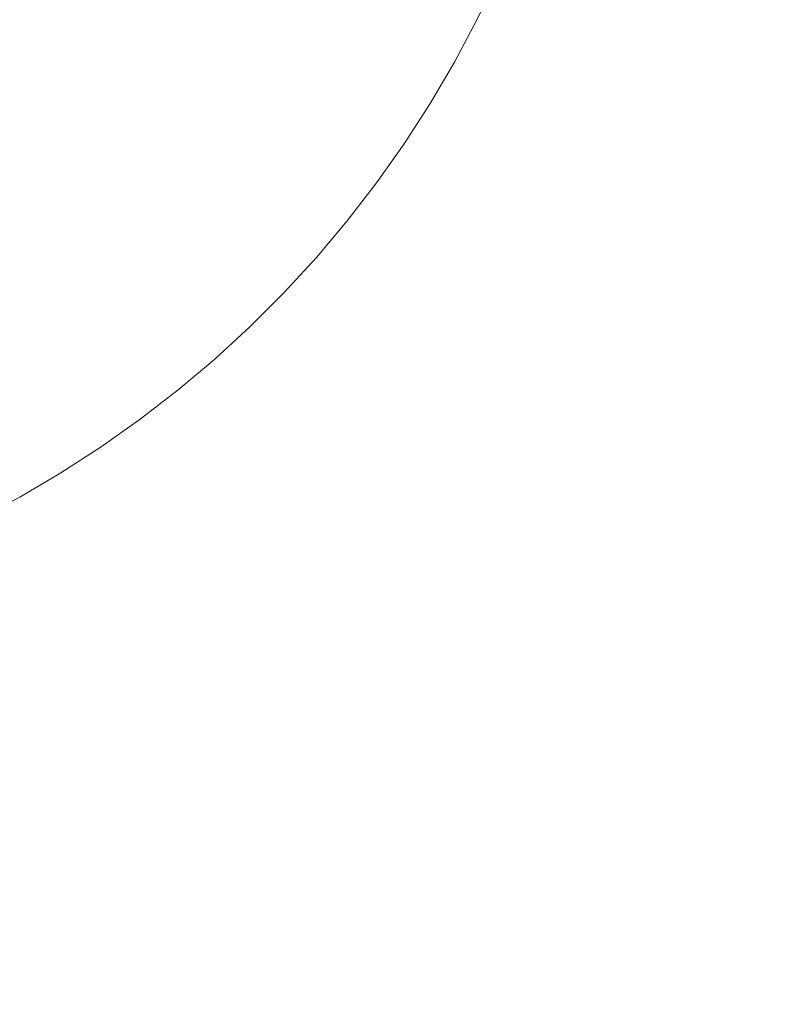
# Model space of a CAD drawing. Header units: centimetres. Extents: x -26 to 27.3, y -23.4 to -21.6.
# Tile 127 of 206: x 9.2581 to 9.3262, y -22.9921 to -22.9049. Entities that reach past the tile are written whole.
import ezdxf

# ---------------------------------------------------------------- set-up
doc = ezdxf.new("R2010")
doc.units = ezdxf.units.CM
doc.header["$LTSCALE"] = 2.54
doc.layers.add('Lucido design-1', color=7, linetype='Continuous')

# ---------------------------------------------------------------- blocks, each defined once
blk = doc.blocks.new('Gruppo-4-1')
at = {"color": 7, "linetype": 'Continuous', "lineweight": 9}
blk.add_3dface([(-25.890647, -21.659888, -9.381992), (-25.890647, -23.259888, -9.381992), (27.209353, -23.259888, -9.381992), (27.209353, -21.659888, -9.381992)], dxfattribs=at)
for points, invisible_edges in [([(-7.990647, -22.859888, -9.781992), (-7.990647, -21.659888, -9.781992), (9.309353, -21.659888, -9.781992), (9.209353, -22.959888, -9.781992)], 12), ([(9.209353, -22.959888, -9.781992), (9.309353, -21.659888, -9.781992), (9.309353, -22.859888, -9.781992)], 9), ([(9.209353, -22.959888, -9.781992), (9.309353, -22.859888, -9.781992), (9.309263, -22.864132, -9.781992)], 9), ([(9.309263, -22.864132, -9.781992), (9.308993, -22.868369, -9.781992), (9.308543, -22.87259, -9.781992), (9.209353, -22.959888, -9.781992)], 12), ([(9.209353, -22.959888, -9.781992), (9.308543, -22.87259, -9.781992), (9.307915, -22.876788, -9.781992)], 9), ([(9.307915, -22.876788, -9.781992), (9.307109, -22.880956, -9.781992), (9.306126, -22.885086, -9.781992), (9.209353, -22.959888, -9.781992)], 12), ([(9.306126, -22.885086, -9.781992), (9.30497, -22.88917, -9.781992), (9.209353, -22.959888, -9.781992)], 10), ([(9.209353, -22.959888, -9.781992), (9.30497, -22.88917, -9.781992), (9.303641, -22.893202, -9.781992), (9.302142, -22.897174, -9.781992)], 9), ([(9.302142, -22.897174, -9.781992), (9.300476, -22.901078, -9.781992), (9.209353, -22.959888, -9.781992)], 10), ([(9.313567, -22.901765, -9.782753), (9.311696, -22.90615, -9.782753), (9.30788, -22.904425, -9.782322), (9.309682, -22.900203, -9.782322)], 15), ([(9.326921, -22.901427, -9.785088), (9.325052, -22.90638, -9.785088), (9.321259, -22.904855, -9.784137), (9.323066, -22.900065, -9.784137)], 15), ([(9.300476, -22.901078, -9.781992), (9.298646, -22.904908, -9.781992), (9.209353, -22.959888, -9.781992)], 10), ([(9.30405, -22.902694, -9.782069), (9.302148, -22.906674, -9.782069), (9.298646, -22.904908, -9.781992), (9.300476, -22.901078, -9.781992)], 11), ([(9.317428, -22.903316, -9.783358), (9.315488, -22.907864, -9.783358), (9.311696, -22.90615, -9.782753), (9.313567, -22.901765, -9.782753)], 15), ([(9.33073, -22.902773, -9.786208), (9.328801, -22.907886, -9.786208), (9.325052, -22.90638, -9.785088), (9.326921, -22.901427, -9.785088)], 15), ([(9.30788, -22.904425, -9.782322), (9.305901, -22.908567, -9.782322), (9.302148, -22.906674, -9.782069), (9.30405, -22.902694, -9.782069)], 15), ([(9.321259, -22.904855, -9.784137), (9.319249, -22.909564, -9.784137), (9.315488, -22.907864, -9.783358), (9.317428, -22.903316, -9.783358)], 15), ([(9.209353, -22.959888, -9.781992), (9.298646, -22.904908, -9.781992), (9.296654, -22.908657, -9.781992), (9.294506, -22.912319, -9.781992)], 9), ([(9.302148, -22.906674, -9.782069), (9.300079, -22.91057, -9.782069), (9.296654, -22.908657, -9.781992), (9.298646, -22.904908, -9.781992)], 11), ([(9.311696, -22.90615, -9.782753), (9.30964, -22.910452, -9.782753), (9.305901, -22.908567, -9.782322), (9.30788, -22.904425, -9.782322)], 15), ([(9.325052, -22.90638, -9.785088), (9.322974, -22.911248, -9.785088), (9.319249, -22.909564, -9.784137), (9.321259, -22.904855, -9.784137)], 15), ([(9.315488, -22.907864, -9.783358), (9.313356, -22.912325, -9.783358), (9.30964, -22.910452, -9.782753), (9.311696, -22.90615, -9.782753)], 15), ([(9.305901, -22.908567, -9.782322), (9.303748, -22.91262, -9.782322), (9.300079, -22.91057, -9.782069), (9.302148, -22.906674, -9.782069)], 15), ([(9.328801, -22.907886, -9.786208), (9.326656, -22.912912, -9.786208), (9.322974, -22.911248, -9.785088), (9.325052, -22.90638, -9.785088)], 15), ([(9.319249, -22.909564, -9.784137), (9.317042, -22.914184, -9.784137), (9.313356, -22.912325, -9.783358), (9.315488, -22.907864, -9.783358)], 15), ([(9.300079, -22.91057, -9.782069), (9.297846, -22.914375, -9.782069), (9.294506, -22.912319, -9.781992), (9.296654, -22.908657, -9.781992)], 11), ([(9.30964, -22.910452, -9.782753), (9.307404, -22.914662, -9.782753), (9.303748, -22.91262, -9.782322), (9.305901, -22.908567, -9.782322)], 15), ([(9.322974, -22.911248, -9.785088), (9.320692, -22.916024, -9.785088), (9.317042, -22.914184, -9.784137), (9.319249, -22.909564, -9.784137)], 15), ([(9.313356, -22.912325, -9.783358), (9.311037, -22.916692, -9.783358), (9.307404, -22.914662, -9.782753), (9.30964, -22.910452, -9.782753)], 15), ([(9.303748, -22.91262, -9.782322), (9.301425, -22.916579, -9.782322), (9.297846, -22.914375, -9.782069), (9.300079, -22.91057, -9.782069)], 15), ([(9.326656, -22.912912, -9.786208), (9.3243, -22.917843, -9.786208), (9.320692, -22.916024, -9.785088), (9.322974, -22.911248, -9.785088)], 15), ([(9.209353, -22.959888, -9.781992), (9.294506, -22.912319, -9.781992), (9.292204, -22.915885, -9.781992)], 9), ([(9.297846, -22.914375, -9.782069), (9.295454, -22.918082, -9.782069), (9.292204, -22.915885, -9.781992), (9.294506, -22.912319, -9.781992)], 11), ([(9.307404, -22.914662, -9.782753), (9.304991, -22.918775, -9.782753), (9.301425, -22.916579, -9.782322), (9.303748, -22.91262, -9.782322)], 15), ([(9.317042, -22.914184, -9.784137), (9.314641, -22.918705, -9.784137), (9.311037, -22.916692, -9.783358), (9.313356, -22.912325, -9.783358)], 15), ([(9.330288, -22.914554, -9.787495), (9.327859, -22.919638, -9.787495), (9.3243, -22.917843, -9.786208), (9.326656, -22.912912, -9.786208)], 15), ([(9.301425, -22.916579, -9.782322), (9.298936, -22.920436, -9.782322), (9.295454, -22.918082, -9.782069), (9.297846, -22.914375, -9.782069)], 15), ([(9.311037, -22.916692, -9.783358), (9.308534, -22.920956, -9.783358), (9.304991, -22.918775, -9.782753), (9.307404, -22.914662, -9.782753)], 15), ([(9.320692, -22.916024, -9.785088), (9.318209, -22.920699, -9.785088), (9.314641, -22.918705, -9.784137), (9.317042, -22.914184, -9.784137)], 15), ([(9.209353, -22.959888, -9.781992), (9.292204, -22.915885, -9.781992), (9.289753, -22.919351, -9.781992), (9.287157, -22.92271, -9.781992)], 9), ([(9.295454, -22.918082, -9.782069), (9.292906, -22.921684, -9.782069), (9.289753, -22.919351, -9.781992), (9.292204, -22.915885, -9.781992)], 11), ([(9.304991, -22.918775, -9.782753), (9.302405, -22.92278, -9.782753), (9.298936, -22.920436, -9.782322), (9.301425, -22.916579, -9.782322)], 15), ([(9.3243, -22.917843, -9.786208), (9.321737, -22.922669, -9.786208), (9.318209, -22.920699, -9.785088), (9.320692, -22.916024, -9.785088)], 15), ([(9.314641, -22.918705, -9.784137), (9.312049, -22.923121, -9.784137), (9.308534, -22.920956, -9.783358), (9.311037, -22.916692, -9.783358)], 15), ([(9.298936, -22.920436, -9.782322), (9.296286, -22.924183, -9.782322), (9.292906, -22.921684, -9.782069), (9.295454, -22.918082, -9.782069)], 15), ([(9.327859, -22.919638, -9.787495), (9.325216, -22.924613, -9.787495), (9.321737, -22.922669, -9.786208), (9.3243, -22.917843, -9.786208)], 15), ([(9.308534, -22.920956, -9.783358), (9.305853, -22.925111, -9.783358), (9.302405, -22.92278, -9.782753), (9.304991, -22.918775, -9.782753)], 15), ([(9.318209, -22.920699, -9.785088), (9.31553, -22.925264, -9.785088), (9.312049, -22.923121, -9.784137), (9.314641, -22.918705, -9.784137)], 15), ([(9.292906, -22.921684, -9.782069), (9.290208, -22.925174, -9.782069), (9.287157, -22.92271, -9.781992), (9.289753, -22.919351, -9.781992)], 11), ([(9.331364, -22.921405, -9.788947), (9.328643, -22.926527, -9.788947), (9.325216, -22.924613, -9.787495), (9.327859, -22.919638, -9.787495)], 15), ([(9.302405, -22.92278, -9.782753), (9.299652, -22.926673, -9.782753), (9.296286, -22.924183, -9.782322), (9.298936, -22.920436, -9.782322)], 15), ([(9.312049, -22.923121, -9.784137), (9.309273, -22.927422, -9.784137), (9.305853, -22.925111, -9.783358), (9.308534, -22.920956, -9.783358)], 15), ([(9.321737, -22.922669, -9.786208), (9.318971, -22.927382, -9.786208), (9.31553, -22.925264, -9.785088), (9.318209, -22.920699, -9.785088)], 15), ([(9.296286, -22.924183, -9.782322), (9.293479, -22.927815, -9.782322), (9.290208, -22.925174, -9.782069), (9.292906, -22.921684, -9.782069)], 15), ([(9.287157, -22.92271, -9.781992), (9.28442, -22.925955, -9.781992), (9.209353, -22.959888, -9.781992)], 10), ([(9.290208, -22.925174, -9.782069), (9.287365, -22.928547, -9.782069), (9.28442, -22.925955, -9.781992), (9.287157, -22.92271, -9.781992)], 11), ([(9.325216, -22.924613, -9.787495), (9.322365, -22.929472, -9.787495), (9.318971, -22.927382, -9.786208), (9.321737, -22.922669, -9.786208)], 15), ([(9.305853, -22.925111, -9.783358), (9.302998, -22.929147, -9.783358), (9.299652, -22.926673, -9.782753), (9.302405, -22.92278, -9.782753)], 15), ([(9.31553, -22.925264, -9.785088), (9.31266, -22.929711, -9.785088), (9.309273, -22.927422, -9.784137), (9.312049, -22.923121, -9.784137)], 15), ([(9.299652, -22.926673, -9.782753), (9.296737, -22.930445, -9.782753), (9.293479, -22.927815, -9.782322), (9.296286, -22.924183, -9.782322)], 15), ([(9.293479, -22.927815, -9.782322), (9.29052, -22.931324, -9.782322), (9.287365, -22.928547, -9.782069), (9.290208, -22.925174, -9.782069)], 15), ([(9.309273, -22.927422, -9.784137), (9.306317, -22.931602, -9.784137), (9.302998, -22.929147, -9.783358), (9.305853, -22.925111, -9.783358)], 15), ([(9.318971, -22.927382, -9.786208), (9.316007, -22.931974, -9.786208), (9.31266, -22.929711, -9.785088), (9.31553, -22.925264, -9.785088)], 15), ([(9.328643, -22.926527, -9.788947), (9.325707, -22.93153, -9.788947), (9.322365, -22.929472, -9.787495), (9.325216, -22.924613, -9.787495)], 15), ([(9.28442, -22.925955, -9.781992), (9.281549, -22.929082, -9.781992), (9.209353, -22.959888, -9.781992)], 10), ([(9.287365, -22.928547, -9.782069), (9.28438, -22.931796, -9.782069), (9.281549, -22.929082, -9.781992), (9.28442, -22.925955, -9.781992)], 11), ([(9.302998, -22.929147, -9.783358), (9.299974, -22.933059, -9.783358), (9.296737, -22.930445, -9.782753), (9.299652, -22.926673, -9.782753)], 15), ([(9.332011, -22.928409, -9.79056), (9.328992, -22.933553, -9.79056), (9.325707, -22.93153, -9.788947), (9.328643, -22.926527, -9.788947)], 15), ([(9.296737, -22.930445, -9.782753), (9.293663, -22.93409, -9.782753), (9.29052, -22.931324, -9.782322), (9.293479, -22.927815, -9.782322)], 15), ([(9.31266, -22.929711, -9.785088), (9.309604, -22.934033, -9.785088), (9.306317, -22.931602, -9.784137), (9.309273, -22.927422, -9.784137)], 15), ([(9.322365, -22.929472, -9.787495), (9.31931, -22.934206, -9.787495), (9.316007, -22.931974, -9.786208), (9.318971, -22.927382, -9.786208)], 15), ([(9.29052, -22.931324, -9.782322), (9.287415, -22.934704, -9.782322), (9.28438, -22.931796, -9.782069), (9.287365, -22.928547, -9.782069)], 15), ([(9.209353, -22.959888, -9.781992), (9.281549, -22.929082, -9.781992), (9.278547, -22.932084, -9.781992), (9.27542, -22.934955, -9.781992)], 9), ([(9.28438, -22.931796, -9.782069), (9.281261, -22.934915, -9.782069), (9.278547, -22.932084, -9.781992), (9.281549, -22.929082, -9.781992)], 11), ([(9.306317, -22.931602, -9.784137), (9.303186, -22.935653, -9.784137), (9.299974, -22.933059, -9.783358), (9.302998, -22.929147, -9.783358)], 15), ([(9.316007, -22.931974, -9.786208), (9.312852, -22.936435, -9.786208), (9.309604, -22.934033, -9.785088), (9.31266, -22.929711, -9.785088)], 15), ([(9.325707, -22.93153, -9.788947), (9.322562, -22.936404, -9.788947), (9.31931, -22.934206, -9.787495), (9.322365, -22.929472, -9.787495)], 15), ([(9.299974, -22.933059, -9.783358), (9.296787, -22.93684, -9.783358), (9.293663, -22.93409, -9.782753), (9.296737, -22.930445, -9.782753)], 15), ([(9.293663, -22.93409, -9.782753), (9.290438, -22.937602, -9.782753), (9.287415, -22.934704, -9.782322), (9.29052, -22.931324, -9.782322)], 15), ([(9.281261, -22.934915, -9.782069), (9.278012, -22.9379, -9.782069), (9.27542, -22.934955, -9.781992), (9.278547, -22.932084, -9.781992)], 11), ([(9.287415, -22.934704, -9.782322), (9.284169, -22.93795, -9.782322), (9.281261, -22.934915, -9.782069), (9.28438, -22.931796, -9.782069)], 15), ([(9.309604, -22.934033, -9.785088), (9.306366, -22.938221, -9.785088), (9.303186, -22.935653, -9.784137), (9.306317, -22.931602, -9.784137)], 15), ([(9.31931, -22.934206, -9.787495), (9.316057, -22.938806, -9.787495), (9.312852, -22.936435, -9.786208), (9.316007, -22.931974, -9.786208)], 15), ([(9.328992, -22.933553, -9.79056), (9.325758, -22.938564, -9.79056), (9.322562, -22.936404, -9.788947), (9.325707, -22.93153, -9.788947)], 15), ([(9.303186, -22.935653, -9.784137), (9.299886, -22.939567, -9.784137), (9.296787, -22.93684, -9.783358), (9.299974, -22.933059, -9.783358)], 15), ([(9.312852, -22.936435, -9.786208), (9.30951, -22.940759, -9.786208), (9.306366, -22.938221, -9.785088), (9.309604, -22.934033, -9.785088)], 15), ([(9.332213, -22.935536, -9.792331), (9.328892, -22.940682, -9.792331), (9.325758, -22.938564, -9.79056), (9.328992, -22.933553, -9.79056)], 15), ([(9.284169, -22.93795, -9.782322), (9.280789, -22.941055, -9.782322), (9.278012, -22.9379, -9.782069), (9.281261, -22.934915, -9.782069)], 15), ([(9.290438, -22.937602, -9.782753), (9.287067, -22.940973, -9.782753), (9.284169, -22.93795, -9.782322), (9.287415, -22.934704, -9.782322)], 15), ([(9.296787, -22.93684, -9.783358), (9.293442, -22.940481, -9.783358), (9.290438, -22.937602, -9.782753), (9.293663, -22.93409, -9.782753)], 15), ([(9.322562, -22.936404, -9.788947), (9.319213, -22.94114, -9.788947), (9.316057, -22.938806, -9.787495), (9.31931, -22.934206, -9.787495)], 15), ([(9.27542, -22.934955, -9.781992), (9.272175, -22.937692, -9.781992), (9.209353, -22.959888, -9.781992)], 10), ([(9.278012, -22.9379, -9.782069), (9.274639, -22.940743, -9.782069), (9.272175, -22.937692, -9.781992), (9.27542, -22.934955, -9.781992)], 11), ([(9.306366, -22.938221, -9.785088), (9.302954, -22.942268, -9.785088), (9.299886, -22.939567, -9.784137), (9.303186, -22.935653, -9.784137)], 15), ([(9.316057, -22.938806, -9.787495), (9.312611, -22.943263, -9.787495), (9.30951, -22.940759, -9.786208), (9.312852, -22.936435, -9.786208)], 15), ([(9.325758, -22.938564, -9.79056), (9.322314, -22.943433, -9.79056), (9.319213, -22.94114, -9.788947), (9.322562, -22.936404, -9.788947)], 15), ([(9.299886, -22.939567, -9.784137), (9.296423, -22.943337, -9.784137), (9.293442, -22.940481, -9.783358), (9.296787, -22.93684, -9.783358)], 15), ([(9.272175, -22.937692, -9.781992), (9.268816, -22.940288, -9.781992), (9.209353, -22.959888, -9.781992)], 10), ([(9.274639, -22.940743, -9.782069), (9.271149, -22.943441, -9.782069), (9.268816, -22.940288, -9.781992), (9.272175, -22.937692, -9.781992)], 11), ([(9.280789, -22.941055, -9.782322), (9.27728, -22.944014, -9.782322), (9.274639, -22.940743, -9.782069), (9.278012, -22.9379, -9.782069)], 15), ([(9.287067, -22.940973, -9.782753), (9.283555, -22.944198, -9.782753), (9.280789, -22.941055, -9.782322), (9.284169, -22.93795, -9.782322)], 15), ([(9.293442, -22.940481, -9.783358), (9.289946, -22.943977, -9.783358), (9.287067, -22.940973, -9.782753), (9.290438, -22.937602, -9.782753)], 15), ([(9.30951, -22.940759, -9.786208), (9.305987, -22.944937, -9.786208), (9.302954, -22.942268, -9.785088), (9.306366, -22.938221, -9.785088)], 15), ([(9.319213, -22.94114, -9.788947), (9.315665, -22.945729, -9.788947), (9.312611, -22.943263, -9.787495), (9.316057, -22.938806, -9.787495)], 15), ([(9.328892, -22.940682, -9.792331), (9.325355, -22.945683, -9.792331), (9.322314, -22.943433, -9.79056), (9.325758, -22.938564, -9.79056)], 15), ([(9.302954, -22.942268, -9.785088), (9.299374, -22.946166, -9.785088), (9.296423, -22.943337, -9.784137), (9.299886, -22.939567, -9.784137)], 15), ([(9.209353, -22.959888, -9.781992), (9.268816, -22.940288, -9.781992), (9.26535, -22.942739, -9.781992)], 9), ([(9.271149, -22.943441, -9.782069), (9.267547, -22.945989, -9.782069), (9.26535, -22.942739, -9.781992), (9.268816, -22.940288, -9.781992)], 11), ([(9.27728, -22.944014, -9.782322), (9.273648, -22.946821, -9.782322), (9.271149, -22.943441, -9.782069), (9.274639, -22.940743, -9.782069)], 15), ([(9.283555, -22.944198, -9.782753), (9.27991, -22.947272, -9.782753), (9.27728, -22.944014, -9.782322), (9.280789, -22.941055, -9.782322)], 15), ([(9.289946, -22.943977, -9.783358), (9.286305, -22.947322, -9.783358), (9.283555, -22.944198, -9.782753), (9.287067, -22.940973, -9.782753)], 15), ([(9.296423, -22.943337, -9.784137), (9.292802, -22.946958, -9.784137), (9.289946, -22.943977, -9.783358), (9.293442, -22.940481, -9.783358)], 15), ([(9.312611, -22.943263, -9.787495), (9.30898, -22.947571, -9.787495), (9.305987, -22.944937, -9.786208), (9.30951, -22.940759, -9.786208)], 15), ([(9.33196, -22.942756, -9.794256), (9.328332, -22.947885, -9.794256), (9.325355, -22.945683, -9.792331), (9.328892, -22.940682, -9.792331)], 15), ([(9.322314, -22.943433, -9.79056), (9.318666, -22.948152, -9.79056), (9.315665, -22.945729, -9.788947), (9.319213, -22.94114, -9.788947)], 15), ([(9.209353, -22.959888, -9.781992), (9.26535, -22.942739, -9.781992), (9.261784, -22.945041, -9.781992), (9.258122, -22.947189, -9.781992)], 9), ([(9.267547, -22.945989, -9.782069), (9.26384, -22.948381, -9.782069), (9.261784, -22.945041, -9.781992), (9.26535, -22.942739, -9.781992)], 11), ([(9.305987, -22.944937, -9.786208), (9.302291, -22.948962, -9.786208), (9.299374, -22.946166, -9.785088), (9.302954, -22.942268, -9.785088)], 15), ([(9.273648, -22.946821, -9.782322), (9.269901, -22.949471, -9.782322), (9.267547, -22.945989, -9.782069), (9.271149, -22.943441, -9.782069)], 15), ([(9.299374, -22.946166, -9.785088), (9.295631, -22.949909, -9.785088), (9.292802, -22.946958, -9.784137), (9.296423, -22.943337, -9.784137)], 15), ([(9.315665, -22.945729, -9.788947), (9.311926, -22.950164, -9.788947), (9.30898, -22.947571, -9.787495), (9.312611, -22.943263, -9.787495)], 15), ([(9.325355, -22.945683, -9.792331), (9.32161, -22.950529, -9.792331), (9.318666, -22.948152, -9.79056), (9.322314, -22.943433, -9.79056)], 15), ([(9.27991, -22.947272, -9.782753), (9.276138, -22.950187, -9.782753), (9.273648, -22.946821, -9.782322), (9.27728, -22.944014, -9.782322)], 15), ([(9.286305, -22.947322, -9.783358), (9.282524, -22.950509, -9.783358), (9.27991, -22.947272, -9.782753), (9.283555, -22.944198, -9.782753)], 15), ([(9.292802, -22.946958, -9.784137), (9.289032, -22.950421, -9.784137), (9.286305, -22.947322, -9.783358), (9.289946, -22.943977, -9.783358)], 15), ([(9.26384, -22.948381, -9.782069), (9.260035, -22.950614, -9.782069), (9.258122, -22.947189, -9.781992), (9.261784, -22.945041, -9.781992)], 11), ([(9.30898, -22.947571, -9.787495), (9.305169, -22.95172, -9.787495), (9.302291, -22.948962, -9.786208), (9.305987, -22.944937, -9.786208)], 15), ([(9.269901, -22.949471, -9.782322), (9.266044, -22.95196, -9.782322), (9.26384, -22.948381, -9.782069), (9.267547, -22.945989, -9.782069)], 15), ([(9.302291, -22.948962, -9.786208), (9.298427, -22.952826, -9.786208), (9.295631, -22.949909, -9.785088), (9.299374, -22.946166, -9.785088)], 15), ([(9.318666, -22.948152, -9.79056), (9.314822, -22.952712, -9.79056), (9.311926, -22.950164, -9.788947), (9.315665, -22.945729, -9.788947)], 15), ([(9.328332, -22.947885, -9.794256), (9.32449, -22.952855, -9.794256), (9.32161, -22.950529, -9.792331), (9.325355, -22.945683, -9.792331)], 15), ([(9.276138, -22.950187, -9.782753), (9.272245, -22.95294, -9.782753), (9.269901, -22.949471, -9.782322), (9.273648, -22.946821, -9.782322)], 15), ([(9.295631, -22.949909, -9.785088), (9.291733, -22.953489, -9.785088), (9.289032, -22.950421, -9.784137), (9.292802, -22.946958, -9.784137)], 15), ([(9.260035, -22.950614, -9.782069), (9.256139, -22.952683, -9.782069), (9.254373, -22.949181, -9.781992), (9.258122, -22.947189, -9.781992)], 11), ([(9.282524, -22.950509, -9.783358), (9.278612, -22.953533, -9.783358), (9.276138, -22.950187, -9.782753), (9.27991, -22.947272, -9.782753)], 15), ([(9.289032, -22.950421, -9.784137), (9.285118, -22.953721, -9.784137), (9.282524, -22.950509, -9.783358), (9.286305, -22.947322, -9.783358)], 15), ([(9.311926, -22.950164, -9.788947), (9.308002, -22.954436, -9.788947), (9.305169, -22.95172, -9.787495), (9.30898, -22.947571, -9.787495)], 15), ([(9.331239, -22.950035, -9.796333), (9.327303, -22.955126, -9.796333), (9.32449, -22.952855, -9.794256), (9.328332, -22.947885, -9.794256)], 15), ([(9.266044, -22.95196, -9.782322), (9.262085, -22.954283, -9.782322), (9.260035, -22.950614, -9.782069), (9.26384, -22.948381, -9.782069)], 15), ([(9.32161, -22.950529, -9.792331), (9.317662, -22.955212, -9.792331), (9.314822, -22.952712, -9.79056), (9.318666, -22.948152, -9.79056)], 15), ([(9.272245, -22.95294, -9.782753), (9.26824, -22.955526, -9.782753), (9.266044, -22.95196, -9.782322), (9.269901, -22.949471, -9.782322)], 15), ([(9.305169, -22.95172, -9.787495), (9.301185, -22.955704, -9.787495), (9.298427, -22.952826, -9.786208), (9.302291, -22.948962, -9.786208)], 15), ([(9.262085, -22.954283, -9.782322), (9.258032, -22.956436, -9.782322), (9.256139, -22.952683, -9.782069), (9.260035, -22.950614, -9.782069)], 15), ([(9.278612, -22.953533, -9.783358), (9.274576, -22.956388, -9.783358), (9.272245, -22.95294, -9.782753), (9.276138, -22.950187, -9.782753)], 15), ([(9.285118, -22.953721, -9.784137), (9.281067, -22.956852, -9.784137), (9.278612, -22.953533, -9.783358), (9.282524, -22.950509, -9.783358)], 15), ([(9.291733, -22.953489, -9.785088), (9.287686, -22.956901, -9.785088), (9.285118, -22.953721, -9.784137), (9.289032, -22.950421, -9.784137)], 15), ([(9.298427, -22.952826, -9.786208), (9.294402, -22.956522, -9.786208), (9.291733, -22.953489, -9.785088), (9.295631, -22.949909, -9.785088)], 15), ([(9.314822, -22.952712, -9.79056), (9.310787, -22.957105, -9.79056), (9.308002, -22.954436, -9.788947), (9.311926, -22.950164, -9.788947)], 15), ([(9.32449, -22.952855, -9.794256), (9.320441, -22.957658, -9.794256), (9.317662, -22.955212, -9.792331), (9.32161, -22.950529, -9.792331)], 15), ([(9.26824, -22.955526, -9.782753), (9.264127, -22.957939, -9.782753), (9.262085, -22.954283, -9.782322), (9.266044, -22.95196, -9.782322)], 15), ([(9.308002, -22.954436, -9.788947), (9.303901, -22.958537, -9.788947), (9.301185, -22.955704, -9.787495), (9.305169, -22.95172, -9.787495)], 15), ([(9.274576, -22.956388, -9.783358), (9.270421, -22.959069, -9.783358), (9.26824, -22.955526, -9.782753), (9.272245, -22.95294, -9.782753)], 15), ([(9.301185, -22.955704, -9.787495), (9.297036, -22.959515, -9.787495), (9.294402, -22.956522, -9.786208), (9.298427, -22.952826, -9.786208)], 15), ([(9.317662, -22.955212, -9.792331), (9.313518, -22.959722, -9.792331), (9.310787, -22.957105, -9.79056), (9.314822, -22.952712, -9.79056)], 15), ([(9.327303, -22.955126, -9.796333), (9.323155, -22.960046, -9.796333), (9.320441, -22.957658, -9.794256), (9.32449, -22.952855, -9.794256)], 15), ([(9.281067, -22.956852, -9.784137), (9.276887, -22.959808, -9.784137), (9.274576, -22.956388, -9.783358), (9.278612, -22.953533, -9.783358)], 15), ([(9.287686, -22.956901, -9.785088), (9.283498, -22.960139, -9.785088), (9.281067, -22.956852, -9.784137), (9.285118, -22.953721, -9.784137)], 15), ([(9.294402, -22.956522, -9.786208), (9.290224, -22.960045, -9.786208), (9.287686, -22.956901, -9.785088), (9.291733, -22.953489, -9.785088)], 15), ([(9.264127, -22.957939, -9.782753), (9.259917, -22.960175, -9.782753), (9.258032, -22.956436, -9.782322), (9.262085, -22.954283, -9.782322)], 15), ([(9.310787, -22.957105, -9.79056), (9.30657, -22.961322, -9.79056), (9.303901, -22.958537, -9.788947), (9.308002, -22.954436, -9.788947)], 15), ([(9.270421, -22.959069, -9.783358), (9.266157, -22.961572, -9.783358), (9.264127, -22.957939, -9.782753), (9.26824, -22.955526, -9.782753)], 15), ([(9.303901, -22.958537, -9.788947), (9.299629, -22.962461, -9.788947), (9.297036, -22.959515, -9.787495), (9.301185, -22.955704, -9.787495)], 15), ([(9.320441, -22.957658, -9.794256), (9.316191, -22.962284, -9.794256), (9.313518, -22.959722, -9.792331), (9.317662, -22.955212, -9.792331)], 15), ([(9.330044, -22.95734, -9.798556), (9.3258, -22.962374, -9.798556), (9.323155, -22.960046, -9.796333), (9.327303, -22.955126, -9.796333)], 15), ([(9.259917, -22.960175, -9.782753), (9.255615, -22.962231, -9.782753), (9.25389, -22.958415, -9.782322), (9.258032, -22.956436, -9.782322)], 15), ([(9.276887, -22.959808, -9.784137), (9.272586, -22.962584, -9.784137), (9.270421, -22.959069, -9.783358), (9.274576, -22.956388, -9.783358)], 15), ([(9.297036, -22.959515, -9.787495), (9.292728, -22.963146, -9.787495), (9.290224, -22.960045, -9.786208), (9.294402, -22.956522, -9.786208)], 15), ([(9.283498, -22.960139, -9.785088), (9.279176, -22.963195, -9.785088), (9.276887, -22.959808, -9.784137), (9.281067, -22.956852, -9.784137)], 15), ([(9.290224, -22.960045, -9.786208), (9.2859, -22.963387, -9.786208), (9.283498, -22.960139, -9.785088), (9.287686, -22.956901, -9.785088)], 15), ([(9.313518, -22.959722, -9.792331), (9.309187, -22.964053, -9.792331), (9.30657, -22.961322, -9.79056), (9.310787, -22.957105, -9.79056)], 15), ([(9.332709, -22.959491, -9.800923), (9.32837, -22.964636, -9.800923), (9.3258, -22.962374, -9.798556), (9.330044, -22.95734, -9.798556)], 15), ([(9.266157, -22.961572, -9.783358), (9.26179, -22.963891, -9.783358), (9.259917, -22.960175, -9.782753), (9.264127, -22.957939, -9.782753)], 15), ([(9.323155, -22.960046, -9.796333), (9.318802, -22.964786, -9.796333), (9.316191, -22.962284, -9.794256), (9.320441, -22.957658, -9.794256)], 15), ([(9.272586, -22.962584, -9.784137), (9.26817, -22.965176, -9.784137), (9.266157, -22.961572, -9.783358), (9.270421, -22.959069, -9.783358)], 15), ([(9.30657, -22.961322, -9.79056), (9.302177, -22.965357, -9.79056), (9.299629, -22.962461, -9.788947), (9.303901, -22.958537, -9.788947)], 15), ([(9.26179, -22.963891, -9.783358), (9.257329, -22.966023, -9.783358), (9.255615, -22.962231, -9.782753), (9.259917, -22.960175, -9.782753)], 15), ([(9.279176, -22.963195, -9.785088), (9.274729, -22.966065, -9.785088), (9.272586, -22.962584, -9.784137), (9.276887, -22.959808, -9.784137)], 15), ([(9.2859, -22.963387, -9.786208), (9.281439, -22.966542, -9.786208), (9.279176, -22.963195, -9.785088), (9.283498, -22.960139, -9.785088)], 15), ([(9.292728, -22.963146, -9.787495), (9.288271, -22.966592, -9.787495), (9.2859, -22.963387, -9.786208), (9.290224, -22.960045, -9.786208)], 15), ([(9.299629, -22.962461, -9.788947), (9.295194, -22.9662, -9.788947), (9.292728, -22.963146, -9.787495), (9.297036, -22.959515, -9.787495)], 15), ([(9.316191, -22.962284, -9.794256), (9.311749, -22.966726, -9.794256), (9.309187, -22.964053, -9.792331), (9.313518, -22.959722, -9.792331)], 15), ([(9.3258, -22.962374, -9.798556), (9.321345, -22.967224, -9.798556), (9.318802, -22.964786, -9.796333), (9.323155, -22.960046, -9.796333)], 15), ([(9.26817, -22.965176, -9.784137), (9.263649, -22.967577, -9.784137), (9.26179, -22.963891, -9.783358), (9.266157, -22.961572, -9.783358)], 15), ([(9.309187, -22.964053, -9.792331), (9.304677, -22.968197, -9.792331), (9.302177, -22.965357, -9.79056), (9.30657, -22.961322, -9.79056)], 15), ([(9.274729, -22.966065, -9.785088), (9.270164, -22.968744, -9.785088), (9.26817, -22.965176, -9.784137), (9.272586, -22.962584, -9.784137)], 15), ([(9.302177, -22.965357, -9.79056), (9.297617, -22.969201, -9.79056), (9.295194, -22.9662, -9.788947), (9.299629, -22.962461, -9.788947)], 15), ([(9.318802, -22.964786, -9.796333), (9.314251, -22.969337, -9.796333), (9.311749, -22.966726, -9.794256), (9.316191, -22.962284, -9.794256)], 15), ([(9.32837, -22.964636, -9.800923), (9.323817, -22.969593, -9.800923), (9.321345, -22.967224, -9.798556), (9.3258, -22.962374, -9.798556)], 15), ([(9.281439, -22.966542, -9.786208), (9.276847, -22.969506, -9.786208), (9.274729, -22.966065, -9.785088), (9.279176, -22.963195, -9.785088)], 15), ([(9.288271, -22.966592, -9.787495), (9.283671, -22.969845, -9.787495), (9.281439, -22.966542, -9.786208), (9.2859, -22.963387, -9.786208)], 15), ([(9.295194, -22.9662, -9.788947), (9.290605, -22.969748, -9.788947), (9.288271, -22.966592, -9.787495), (9.292728, -22.963146, -9.787495)], 15), ([(9.263649, -22.967577, -9.784137), (9.259029, -22.969784, -9.784137), (9.257329, -22.966023, -9.783358), (9.26179, -22.963891, -9.783358)], 15), ([(9.311749, -22.966726, -9.794256), (9.307123, -22.970976, -9.794256), (9.304677, -22.968197, -9.792331), (9.309187, -22.964053, -9.792331)], 15), ([(9.270164, -22.968744, -9.785088), (9.265489, -22.971227, -9.785088), (9.263649, -22.967577, -9.784137), (9.26817, -22.965176, -9.784137)], 15), ([(9.304677, -22.968197, -9.792331), (9.299994, -22.972145, -9.792331), (9.297617, -22.969201, -9.79056), (9.302177, -22.965357, -9.79056)], 15), ([(9.321345, -22.967224, -9.798556), (9.316689, -22.97188, -9.798556), (9.314251, -22.969337, -9.796333), (9.318802, -22.964786, -9.796333)], 15), ([(9.330862, -22.96683, -9.803427), (9.326214, -22.97189, -9.803427), (9.323817, -22.969593, -9.800923), (9.32837, -22.964636, -9.800923)], 15), ([(9.259029, -22.969784, -9.784137), (9.25432, -22.971794, -9.784137), (9.252781, -22.967963, -9.783358), (9.257329, -22.966023, -9.783358)], 15), ([(9.276847, -22.969506, -9.786208), (9.272134, -22.972272, -9.786208), (9.270164, -22.968744, -9.785088), (9.274729, -22.966065, -9.785088)], 15), ([(9.297617, -22.969201, -9.79056), (9.292898, -22.972849, -9.79056), (9.290605, -22.969748, -9.788947), (9.295194, -22.9662, -9.788947)], 15), ([(9.283671, -22.969845, -9.787495), (9.278937, -22.9729, -9.787495), (9.276847, -22.969506, -9.786208), (9.281439, -22.966542, -9.786208)], 15), ([(9.290605, -22.969748, -9.788947), (9.285869, -22.973097, -9.788947), (9.283671, -22.969845, -9.787495), (9.288271, -22.966592, -9.787495)], 15), ([(9.314251, -22.969337, -9.796333), (9.309512, -22.97369, -9.796333), (9.307123, -22.970976, -9.794256), (9.311749, -22.966726, -9.794256)], 15), ([(9.323817, -22.969593, -9.800923), (9.319058, -22.974352, -9.800923), (9.316689, -22.97188, -9.798556), (9.321345, -22.967224, -9.798556)], 15), ([(9.265489, -22.971227, -9.785088), (9.260713, -22.973509, -9.785088), (9.259029, -22.969784, -9.784137), (9.263649, -22.967577, -9.784137)], 15), ([(9.272134, -22.972272, -9.786208), (9.267308, -22.974835, -9.786208), (9.265489, -22.971227, -9.785088), (9.270164, -22.968744, -9.785088)], 15), ([(9.307123, -22.970976, -9.794256), (9.30232, -22.975025, -9.794256), (9.299994, -22.972145, -9.792331), (9.304677, -22.968197, -9.792331)], 15), ([(9.260713, -22.973509, -9.785088), (9.255845, -22.975587, -9.785088), (9.25432, -22.971794, -9.784137), (9.259029, -22.969784, -9.784137)], 15), ([(9.278937, -22.9729, -9.787495), (9.274078, -22.975751, -9.787495), (9.272134, -22.972272, -9.786208), (9.276847, -22.969506, -9.786208)], 15), ([(9.285869, -22.973097, -9.788947), (9.280995, -22.976242, -9.788947), (9.278937, -22.9729, -9.787495), (9.283671, -22.969845, -9.787495)], 15), ([(9.292898, -22.972849, -9.79056), (9.288029, -22.976293, -9.79056), (9.285869, -22.973097, -9.788947), (9.290605, -22.969748, -9.788947)], 15), ([(9.299994, -22.972145, -9.792331), (9.295148, -22.97589, -9.792331), (9.292898, -22.972849, -9.79056), (9.297617, -22.969201, -9.79056)], 15), ([(9.316689, -22.97188, -9.798556), (9.311839, -22.976335, -9.798556), (9.309512, -22.97369, -9.796333), (9.314251, -22.969337, -9.796333)], 15), ([(9.326214, -22.97189, -9.803427), (9.321355, -22.976749, -9.803427), (9.319058, -22.974352, -9.800923), (9.323817, -22.969593, -9.800923)], 15), ([(9.267308, -22.974835, -9.786208), (9.262377, -22.977191, -9.786208), (9.260713, -22.973509, -9.785088), (9.265489, -22.971227, -9.785088)], 15), ([(9.309512, -22.97369, -9.796333), (9.304591, -22.977838, -9.796333), (9.30232, -22.975025, -9.794256), (9.307123, -22.970976, -9.794256)], 15), ([(9.274078, -22.975751, -9.787495), (9.269103, -22.978394, -9.787495), (9.267308, -22.974835, -9.786208), (9.272134, -22.972272, -9.786208)], 15), ([(9.30232, -22.975025, -9.794256), (9.29735, -22.978867, -9.794256), (9.295148, -22.97589, -9.792331), (9.299994, -22.972145, -9.792331)], 15), ([(9.319058, -22.974352, -9.800923), (9.314101, -22.978905, -9.800923), (9.311839, -22.976335, -9.798556), (9.316689, -22.97188, -9.798556)], 15), ([(9.328532, -22.974112, -9.806065), (9.323577, -22.979067, -9.806065), (9.321355, -22.976749, -9.803427), (9.326214, -22.97189, -9.803427)], 15), ([(9.280995, -22.976242, -9.788947), (9.275992, -22.979178, -9.788947), (9.274078, -22.975751, -9.787495), (9.278937, -22.9729, -9.787495)], 15), ([(9.288029, -22.976293, -9.79056), (9.283018, -22.979527, -9.79056), (9.280995, -22.976242, -9.788947), (9.285869, -22.973097, -9.788947)], 15), ([(9.295148, -22.97589, -9.792331), (9.290147, -22.979427, -9.792331), (9.288029, -22.976293, -9.79056), (9.292898, -22.972849, -9.79056)], 15), ([(9.262377, -22.977191, -9.786208), (9.257351, -22.979336, -9.786208), (9.255845, -22.975587, -9.785088), (9.260713, -22.973509, -9.785088)], 15), ([(9.311839, -22.976335, -9.798556), (9.306805, -22.980579, -9.798556), (9.304591, -22.977838, -9.796333), (9.309512, -22.97369, -9.796333)], 15), ([(9.330766, -22.976253, -9.808831), (9.325718, -22.981301, -9.808831), (9.323577, -22.979067, -9.806065), (9.328532, -22.974112, -9.806065)], 15), ([(9.269103, -22.978394, -9.787495), (9.264019, -22.980823, -9.787495), (9.262377, -22.977191, -9.786208), (9.267308, -22.974835, -9.786208)], 15), ([(9.304591, -22.977838, -9.796333), (9.2995, -22.981774, -9.796333), (9.29735, -22.978867, -9.794256), (9.30232, -22.975025, -9.794256)], 15), ([(9.321355, -22.976749, -9.803427), (9.316295, -22.981397, -9.803427), (9.314101, -22.978905, -9.800923), (9.319058, -22.974352, -9.800923)], 15), ([(9.275992, -22.979178, -9.788947), (9.27087, -22.981899, -9.788947), (9.269103, -22.978394, -9.787495), (9.274078, -22.975751, -9.787495)], 15), ([(9.29735, -22.978867, -9.794256), (9.292221, -22.982495, -9.794256), (9.290147, -22.979427, -9.792331), (9.295148, -22.97589, -9.792331)], 15), ([(9.283018, -22.979527, -9.79056), (9.277874, -22.982546, -9.79056), (9.275992, -22.979178, -9.788947), (9.280995, -22.976242, -9.788947)], 15), ([(9.290147, -22.979427, -9.792331), (9.285001, -22.982748, -9.792331), (9.283018, -22.979527, -9.79056), (9.288029, -22.976293, -9.79056)], 15), ([(9.314101, -22.978905, -9.800923), (9.308956, -22.983244, -9.800923), (9.306805, -22.980579, -9.798556), (9.311839, -22.976335, -9.798556)], 15), ([(9.323577, -22.979067, -9.806065), (9.318416, -22.983807, -9.806065), (9.316295, -22.981397, -9.803427), (9.321355, -22.976749, -9.803427)], 15), ([(9.332599, -22.978009, -9.811281), (9.327474, -22.983134, -9.811281), (9.325718, -22.981301, -9.808831), (9.330766, -22.976253, -9.808831)], 15), ([(9.264019, -22.980823, -9.787495), (9.258837, -22.983034, -9.787495), (9.257351, -22.979336, -9.786208), (9.262377, -22.977191, -9.786208)], 15), ([(9.27087, -22.981899, -9.788947), (9.265636, -22.9844, -9.788947), (9.264019, -22.980823, -9.787495), (9.269103, -22.978394, -9.787495)], 15), ([(9.306805, -22.980579, -9.798556), (9.301594, -22.984607, -9.798556), (9.2995, -22.981774, -9.796333), (9.304591, -22.977838, -9.796333)], 15), ([(9.258837, -22.983034, -9.787495), (9.253566, -22.985024, -9.787495), (9.252238, -22.981265, -9.786208), (9.257351, -22.979336, -9.786208)], 15), ([(9.277874, -22.982546, -9.79056), (9.272606, -22.985343, -9.79056), (9.27087, -22.981899, -9.788947), (9.275992, -22.979178, -9.788947)], 15), ([(9.292221, -22.982495, -9.794256), (9.286942, -22.985901, -9.794256), (9.285001, -22.982748, -9.792331), (9.290147, -22.979427, -9.792331)], 15), ([(9.2995, -22.981774, -9.796333), (9.294245, -22.98549, -9.796333), (9.292221, -22.982495, -9.794256), (9.29735, -22.978867, -9.794256)], 15), ([(9.316295, -22.981397, -9.803427), (9.311041, -22.985827, -9.803427), (9.308956, -22.983244, -9.800923), (9.314101, -22.978905, -9.800923)], 15), ([(9.325718, -22.981301, -9.808831), (9.320461, -22.986131, -9.808831), (9.318416, -22.983807, -9.806065), (9.323577, -22.979067, -9.806065)], 15), ([(9.285001, -22.982748, -9.792331), (9.279719, -22.985848, -9.792331), (9.277874, -22.982546, -9.79056), (9.283018, -22.979527, -9.79056)], 15), ([(9.265636, -22.9844, -9.788947), (9.260301, -22.986676, -9.788947), (9.258837, -22.983034, -9.787495), (9.264019, -22.980823, -9.787495)], 15), ([(9.308956, -22.983244, -9.800923), (9.303631, -22.98736, -9.800923), (9.301594, -22.984607, -9.798556), (9.306805, -22.980579, -9.798556)], 15), ([(9.272606, -22.985343, -9.79056), (9.267225, -22.987915, -9.79056), (9.265636, -22.9844, -9.788947), (9.27087, -22.981899, -9.788947)], 15), ([(9.301594, -22.984607, -9.798556), (9.296218, -22.988409, -9.798556), (9.294245, -22.98549, -9.796333), (9.2995, -22.981774, -9.796333)], 15), ([(9.318416, -22.983807, -9.806065), (9.313058, -22.988324, -9.806065), (9.311041, -22.985827, -9.803427), (9.316295, -22.981397, -9.803427)], 15), ([(9.327474, -22.983134, -9.811281), (9.322137, -22.988036, -9.811281), (9.320461, -22.986131, -9.808831), (9.325718, -22.981301, -9.808831)], 15), ([(9.279719, -22.985848, -9.792331), (9.274309, -22.988721, -9.792331), (9.272606, -22.985343, -9.79056), (9.277874, -22.982546, -9.79056)], 15), ([(9.286942, -22.985901, -9.794256), (9.281524, -22.989081, -9.794256), (9.279719, -22.985848, -9.792331), (9.285001, -22.982748, -9.792331)], 15), ([(9.294245, -22.98549, -9.796333), (9.288838, -22.98898, -9.796333), (9.286942, -22.985901, -9.794256), (9.292221, -22.982495, -9.794256)], 15), ([(9.260301, -22.986676, -9.788947), (9.254874, -22.988724, -9.788947), (9.253566, -22.985024, -9.787495), (9.258837, -22.983034, -9.787495)], 15), ([(9.311041, -22.985827, -9.803427), (9.305605, -22.990029, -9.803427), (9.303631, -22.98736, -9.800923), (9.308956, -22.983244, -9.800923)], 15), ([(9.320461, -22.986131, -9.808831), (9.315003, -22.990733, -9.808831), (9.313058, -22.988324, -9.806065), (9.318416, -22.983807, -9.806065)], 15), ([(9.32946, -22.985205, -9.814271), (9.324033, -22.99019, -9.814271), (9.322137, -22.988036, -9.811281), (9.327474, -22.983134, -9.811281)], 15), ([(9.267225, -22.987915, -9.79056), (9.261739, -22.990255, -9.79056), (9.260301, -22.986676, -9.788947), (9.265636, -22.9844, -9.788947)], 15), ([(9.303631, -22.98736, -9.800923), (9.298136, -22.991246, -9.800923), (9.296218, -22.988409, -9.798556), (9.301594, -22.984607, -9.798556)], 15), ([(9.274309, -22.988721, -9.792331), (9.268783, -22.991362, -9.792331), (9.267225, -22.987915, -9.79056), (9.272606, -22.985343, -9.79056)], 15), ([(9.296218, -22.988409, -9.798556), (9.290685, -22.99198, -9.798556), (9.288838, -22.98898, -9.796333), (9.294245, -22.98549, -9.796333)], 15), ([(9.331356, -22.987184, -9.817376), (9.325843, -22.992247, -9.817376), (9.324033, -22.99019, -9.814271), (9.32946, -22.985205, -9.814271)], 15), ([(9.281524, -22.989081, -9.794256), (9.275976, -22.992027, -9.794256), (9.274309, -22.988721, -9.792331), (9.279719, -22.985848, -9.792331)], 15), ([(9.288838, -22.98898, -9.796333), (9.283288, -22.992237, -9.796333), (9.281524, -22.989081, -9.794256), (9.286942, -22.985901, -9.794256)], 15), ([(9.313058, -22.988324, -9.806065), (9.307514, -22.99261, -9.806065), (9.305605, -22.990029, -9.803427), (9.311041, -22.985827, -9.803427)], 15), ([(9.322137, -22.988036, -9.811281), (9.316597, -22.992707, -9.811281), (9.315003, -22.990733, -9.808831), (9.320461, -22.986131, -9.808831)], 15), ([(9.261739, -22.990255, -9.79056), (9.256159, -22.992361, -9.79056), (9.254874, -22.988724, -9.788947), (9.260301, -22.986676, -9.788947)], 15), ([(9.33316, -22.989066, -9.820588), (9.327566, -22.994204, -9.820588), (9.325843, -22.992247, -9.817376), (9.331356, -22.987184, -9.817376)], 15), ([(9.268783, -22.991362, -9.792331), (9.26315, -22.993766, -9.792331), (9.261739, -22.990255, -9.79056), (9.267225, -22.987915, -9.79056)], 15), ([(9.305605, -22.990029, -9.803427), (9.299995, -22.993997, -9.803427), (9.298136, -22.991246, -9.800923), (9.303631, -22.98736, -9.800923)], 15), ([(9.324033, -22.99019, -9.814271), (9.318399, -22.994939, -9.814271), (9.316597, -22.992707, -9.811281), (9.322137, -22.988036, -9.811281)], 15), ([(9.275976, -22.992027, -9.794256), (9.270308, -22.994736, -9.794256), (9.268783, -22.991362, -9.792331), (9.274309, -22.988721, -9.792331)], 15), ([(9.290685, -22.99198, -9.798556), (9.285006, -22.995313, -9.798556), (9.283288, -22.992237, -9.796333), (9.288838, -22.98898, -9.796333)], 15), ([(9.298136, -22.991246, -9.800923), (9.292481, -22.994896, -9.800923), (9.290685, -22.99198, -9.798556), (9.296218, -22.988409, -9.798556)], 15), ([(9.315003, -22.990733, -9.808831), (9.309354, -22.995099, -9.808831), (9.307514, -22.99261, -9.806065), (9.313058, -22.988324, -9.806065)], 15), ([(9.283288, -22.992237, -9.796333), (9.277604, -22.995256, -9.796333), (9.275976, -22.992027, -9.794256), (9.281524, -22.989081, -9.794256)], 15), ([(9.26315, -22.993766, -9.792331), (9.257419, -22.995928, -9.792331), (9.256159, -22.992361, -9.79056), (9.261739, -22.990255, -9.79056)], 15), ([(9.307514, -22.99261, -9.806065), (9.301792, -22.996656, -9.806065), (9.299995, -22.993997, -9.803427), (9.305605, -22.990029, -9.803427)], 15), ([(9.316597, -22.992707, -9.811281), (9.310863, -22.997139, -9.811281), (9.309354, -22.995099, -9.808831), (9.315003, -22.990733, -9.808831)], 15), ([(9.325843, -22.992247, -9.817376), (9.320121, -22.997072, -9.817376), (9.318399, -22.994939, -9.814271), (9.324033, -22.99019, -9.814271)], 15), ([(9.270308, -22.994736, -9.794256), (9.26453, -22.997201, -9.794256), (9.26315, -22.993766, -9.792331), (9.268783, -22.991362, -9.792331)], 15), ([(9.299995, -22.993997, -9.803427), (9.294221, -22.997723, -9.803427), (9.292481, -22.994896, -9.800923), (9.298136, -22.991246, -9.800923)], 15), ([(9.277604, -22.995256, -9.796333), (9.271797, -22.998031, -9.796333), (9.270308, -22.994736, -9.794256), (9.275976, -22.992027, -9.794256)], 15), ([(9.292481, -22.994896, -9.800923), (9.286676, -22.998302, -9.800923), (9.285006, -22.995313, -9.798556), (9.290685, -22.99198, -9.798556)], 15)]:
    blk.add_3dface(points, dxfattribs=dict(at, invisible_edges=invisible_edges))

msp = doc.modelspace()

# ---------------------------------------------------------------- block references
at = {"layer": 'Lucido design-1', "color": 7}
msp.add_blockref('Gruppo-4-1', (0, 0), dxfattribs=at)

doc.saveas('drawing.dxf')
